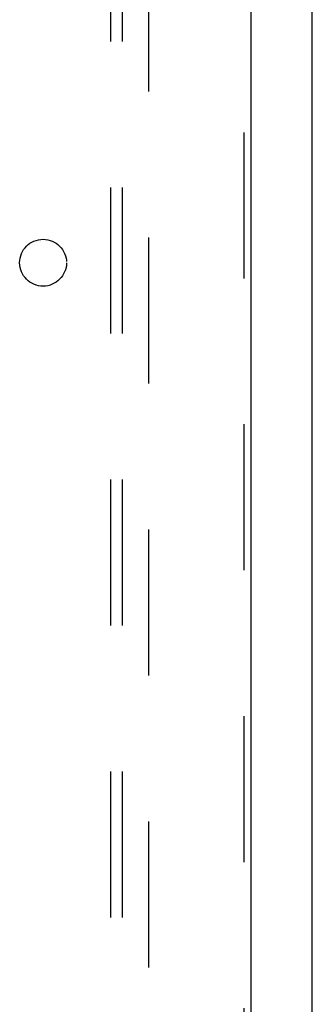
# Model space of a CAD drawing. Header units: inches. Extents: x 0 to 283, y 0 to 183.
# Tile 109 of 256: x 122.15 to 125.28, y 81.15 to 91.67. Entities that reach past the tile are written whole.
import ezdxf

# ---------------------------------------------------------------- set-up
doc = ezdxf.new("R2010")
doc.units = ezdxf.units.IN
doc.header["$LTSCALE"] = 15.583333
doc.header["$MEASUREMENT"] = 0
doc.linetypes.add('HIDDEN', pattern=[0.2, 0.1, -0.1])
doc.layers.get('0').update_dxf_attribs({"linetype": 'CONTINUOUS'})
for name, color, linetype in [('DEFAULT_2', 8, 'HIDDEN'), ('RIGHTHAND_DOOR_ASSEMBLY', 7, 'CONTINUOUS'), ('SUBPANEL', 7, 'CONTINUOUS')]:
    doc.layers.add(name, color=color, linetype=linetype)

msp = doc.modelspace()

# ---------------------------------------------------------------- linework, layer by layer
at = {"color": 3, "linetype": 'Continuous'}
msp.add_line((125.279, 53.176), (125.279, 131.313), dxfattribs=at)
at = {"layer": 'DEFAULT_2', "color": 8, "linetype": 'HIDDEN'}
msp.add_line((123.529, 123.624), (123.529, 54.52), dxfattribs=at)
at = {"layer": 'RIGHTHAND_DOOR_ASSEMBLY', "color": 8, "linetype": 'HIDDEN'}
msp.add_line((124.549, 124.747), (124.549, 53.397), dxfattribs=at)
at = {"layer": 'RIGHTHAND_DOOR_ASSEMBLY', "color": 3, "linetype": 'Continuous'}
msp.add_line((124.624, 124.747), (124.624, 53.397), dxfattribs=at)
at = {"layer": 'SUBPANEL', "color": 8, "linetype": 'HIDDEN'}
for p, q in [((123.123, 121.041), (123.123, 57.103)), ((123.248, 121.041), (123.248, 57.103))]:
    msp.add_line(p, q, dxfattribs=at)
msp.add_circle((122.404, 89.072), 0.25, dxfattribs=at)

doc.saveas('drawing.dxf')
